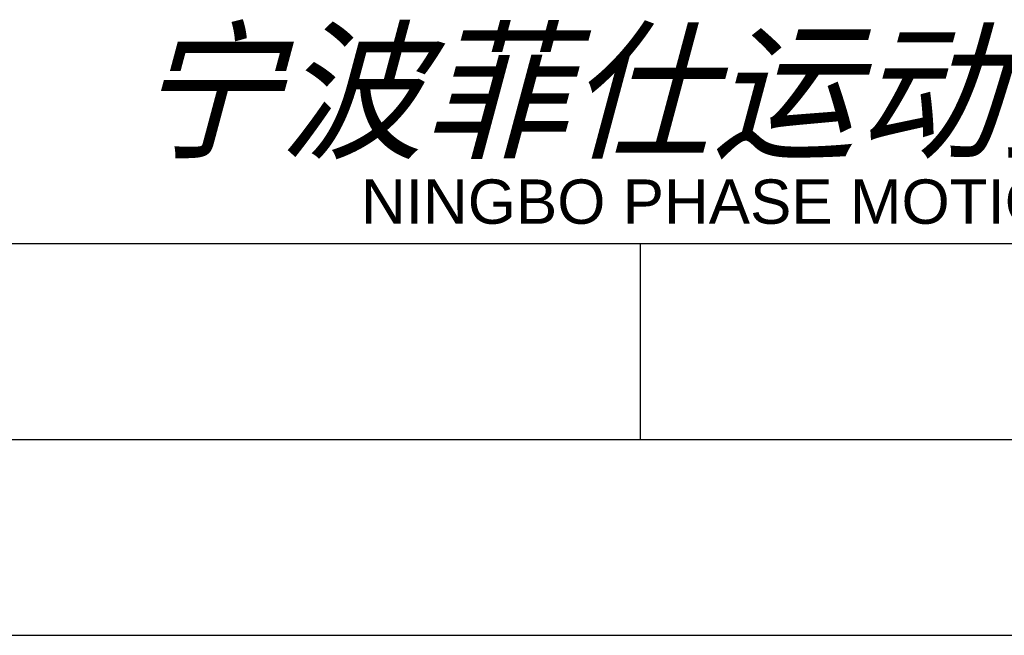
# Model space of a CAD drawing. Header units: millimetres. Extents: x -134 to 420, y 0 to 297.
# Tile 30 of 57: x 298 to 323, y 0 to 16. Entities that reach past the tile are written whole.
import ezdxf

# ---------------------------------------------------------------- set-up
doc = ezdxf.new("R2010")
doc.units = ezdxf.units.MM
doc.header["$LTSCALE"] = 23.1
doc.layers.get('0').update_dxf_attribs({"linetype": 'CONTINUOUS'})
doc.styles.add('TEXTSTYLE_7', font='txt')
doc.styles.add('TEXTSTYLE_8', font='arial.ttf')

# ---------------------------------------------------------------- blocks, each defined once
blk = doc.blocks.new('LOGO_PHASE_NINGBO_BL1', base_point=(320.75, 22.5))
at = {"color": 2, "linetype": 'CONTINUOUS', "style": 'TEXTSTYLE_7', "oblique": 15}
blk.add_text('宁波菲仕运动控制技术有限公司', height=2.82952, dxfattribs=at).set_placement((300.861, 12.461))
at = {"color": 2, "linetype": 'CONTINUOUS', "style": 'TEXTSTYLE_8'}
blk.add_text('NINGBO PHASE MOTION CONTROL CO.,LTD.', height=1.13181, dxfattribs=at).set_placement((306.617, 10.5))

msp = doc.modelspace()

# ---------------------------------------------------------------- linework, layer by layer
at = {"color": 7, "linetype": 'CONTINUOUS'}
msp.add_line((25, 10), (410, 10), dxfattribs=at)
at = {"color": 2, "linetype": 'CONTINUOUS'}
for p, q in [((313.75, 5), (313.75, 10)), ((20, 5), (415, 5)), ((237.25, 0), (420, 0))]:
    msp.add_line(p, q, dxfattribs=at)

# ---------------------------------------------------------------- block references
msp.add_blockref('LOGO_PHASE_NINGBO_BL1', (320.75, 22.49989), dxfattribs=at)

doc.saveas('drawing.dxf')
